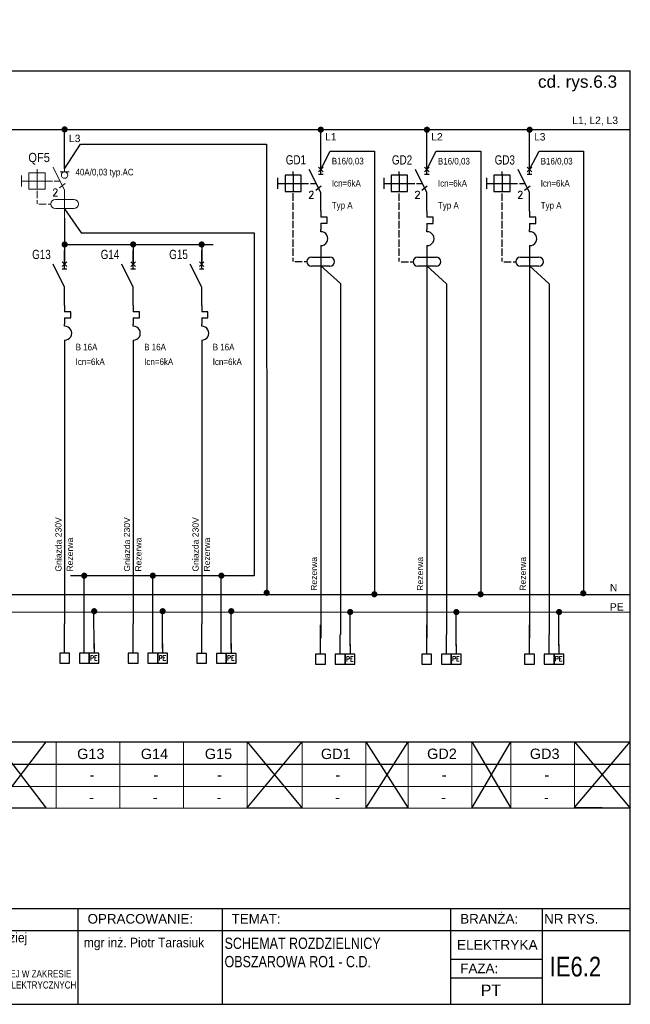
# Model space of a CAD drawing. Header units: millimetres. Extents: x 83969 to 164243, y -22860 to 4849.
# Tile 20 of 116: x 163560 to 163609, y -22523 to -22443. Entities that reach past the tile are written whole.
import ezdxf
from ezdxf.enums import TextEntityAlignment as Align

# ---------------------------------------------------------------- set-up
doc = ezdxf.new("R2010")
doc.units = ezdxf.units.MM
doc.linetypes.add('DASHED', pattern=[19.05, 12.7, -6.35])
doc.layers.get('0').update_dxf_attribs({"color": 251, "lineweight": 0})
for name, color, linetype in [('! GB N', 5, 'Continuous'), ('! GB Odbiory', 7, 'Continuous'), ('! GB Opis', 7, 'Continuous'), ('! GB PE', 96, 'Continuous'), ('! GB Przewody', 7, 'Continuous'), ('! GB Zabezpieczenia', 7, 'Continuous'), ('!TABELKA', 7, 'Continuous'), ('2DE_TXTART', 7, 'Continuous'), ('2DE_TXTCAR', 7, 'Continuous'), ('2DE_TXTFUN', 7, 'Continuous'), ('2DE_TXTLNK', 7, 'Continuous'), ('2DE_TXTMAN', 7, 'Continuous'), ('2DE_TXTNUM', 7, 'Continuous'), ('2DE_TXTORD', 7, 'Continuous'), ('2DE_TXTOTH', 7, 'Continuous'), ('2DE_TXTPFN', 7, 'Continuous'), ('2DE_TXTPIN', 7, 'Continuous'), ('B_strefy', 253, 'Continuous'), ('ROZDZIELNICE', 7, 'Continuous')]:
    doc.layers.add(name, color=color, linetype=linetype)
for name, color, linetype, lineweight in [('2DE_OBJ_Hager', 7, 'Continuous', 18), ('E_schematy 2', 3, 'Continuous', 20), ('E_TXT', 3, 'Continuous', 25), ('TABELA', 7, 'Continuous', 0)]:
    doc.layers.add(name, color=color, linetype=linetype, lineweight=lineweight)
doc.styles.add('Arial', font='arial.ttf')
doc.styles.add('CP_ATTR', font='ROMANS.SHX')
doc.styles.add('CP_ELATT', font='cp_simplex.shx')
doc.styles.add('CP_ELATT_IT', font='cp_simplex.shx', dxfattribs={"oblique": 15})
doc.styles.add('Romans', font='romans.shx', dxfattribs={"width": 0.8})
doc.styles.get("Standard").update_dxf_attribs({"font": 'arial.ttf'})

# ---------------------------------------------------------------- blocks, each defined once
blk = doc.blocks.new('ramka A4')
at = {"linetype": 'ByBlock', "ltscale": 10}
blk.add_line((7.46, 199.45), (7.46, 205.66), dxfattribs=at)
for p, q in [((0.08, 0), (0.08, 195)), ((0.08, 195), (287.46, 195)), ((287.46, 0), (287.46, 195)), ((0.08, 20), (287.46, 20)), ((89.13, 20), (89.13, 0)), ((130.5, 20), (130.5, 0)), ((172.08, 20), (172.08, 0)), ((202.17, 20), (202.17, 0)), ((249.93, 20), (249.93, 0)), ((269.04, 20), (269.04, 0)), ((0.08, 15.39), (287.46, 15.39)), ((0.08, 0), (287.46, 0))]:
    blk.add_line(p, q)
for points in [[(249.93, 9.44), (269.04, 9.44)], [(249.93, 5.53), (269.04, 5.53)]]:
    blk.add_lwpolyline(points)
at = {"layer": '!TABELKA', "style": 'Arial'}
for s, height, width, p in [('DOSTOSOWANIE BUDYNKU DO OBOWIĄZUJĄCYCH PRZEPISÓW  Z ZAKRESU ', 1.9, 0.8, (1.3, 12.7)), ('mgr inż. Ireneusz Lewczuk', 2, 0.9, (89.41, 12.16)), ('mgr inż. Wiesław Kołodziej', 2, 0.9, (131.59, 12.94)), ('OCHRONY P.POŻ  w ramach zadania p/n:  „Modernizacja obiektów użytkowanych przez ', 1.9, 0.8, (1.3, 10.19)), ('mgr inż. Piotr Tarasiuk', 2, 0.9, (173.3, 11.9)), ('MAZ/0390/POOE/08', 2, 0.9, (89.3, 8.42)), ('MAZ/0315/POOE/15', 2, 0.9, (131.47, 9.06)), ('Mazowiecki Urząd Wojewódzki w Warszawie” ul. 11go Listopada 2; 05-220 Zielonka ', 1.9, 0.8, (1.3, 7.67)), ('DZ. EW. NR 7; 8; 9; 10; 11; 12; 13; 14 obr. 5-20-07 nr obrębu: 0030; nazwa jedn: 143404_1', 1.9, 0.8, (1.3, 4.84)), ('W SPECJALNOŚCI INSTALACYJNEJ W ZAKRESIE ', 1.5, 0.8, (89.57, 5.62)), ('W SPECJALNOŚCI INSTALACYJNEJ W ZAKRESIE ', 1.5, 0.8, (131.3, 5.62)), ('SIECI, INSTALACJI I URZĄDZEŃ ELEKTRYCZNYCH ', 1.5, 0.8, (89.57, 3.29)), ('SIECI, INSTALACJI I URZĄDZEŃ ELEKTRYCZNYCH ', 1.5, 0.8, (131.3, 3.29)), ('I ELEKTROENERGETYCZNYCH', 1.5, 0.8, (89.57, 1.22)), ('I ELEKTROENERGETYCZNYCH', 1.5, 0.8, (131.3, 1.22))]:
    blk.add_text(s, height=height, dxfattribs=dict(at, width=width)).set_placement(p)
at = {"style": 'Arial'}
for s, p in [('OBIEKT:', (1.49, 16.86)), ('PROJEKTANT:', (91.09, 16.86)), ('SPRZWDZAJĄCY:', (132.8, 16.86)), ('OPRACOWANIE:', (174.08, 16.86)), ('TEMAT:', (204.17, 16.86)), ('BRANŻA:', (251.93, 16.86)), ('NR RYS.', (269.46, 16.86)), ('FAZA:', (251.94, 6.5))]:
    blk.add_text(s, height=2, dxfattribs=at).set_placement(p)
blk = doc.blocks.new('cpelv_niec07_ns0025h')
for p, q in [((0, 2.5), (0, 7.5)), ((-7.5, 2.2), (-7.5, 3.2)), ((0, -2.5), (-3.12, 3.75)), ((0.62, 4.38), (-0.63, 3.12)), ((-0.63, 4.38), (0.62, 3.12)), ((-11.7, 1.5), (-11.7, -1.5)), ((-11.7, 0), (-9.7, 0)), ((-9.7, 0), (-5.3, 0)), ((-7.5, 2.2), (-7.5, -2.2)), ((-5.3, 0), (-3.3, 0)), ((-2.8, 0), (-1.25, 0)), ((-0.63, 2.5), (0.62, 2.5)), ((-1.36, -1.85), (0.11, -0.65)), ((0, -7.5), (0, -2.5)), ((-7.5, -4.7), (-7.5, -2.7)), ((-7.5, -7.2), (-7.5, -5.2)), ((-7.5, -9.7), (-7.5, -7.7)), ((0, -7.5), (0, -9.15)), ((-7.5, -12.2), (-7.5, -10.2)), ((1.7, -9.15), (0, -9.15)), ((1.7, -10.85), (1.7, -9.15)), ((-7.5, -14.7), (-7.5, -12.7)), ((0, -10.85), (1.7, -10.85)), ((0, -10.85), (0, -12.5)), ((0, -13.12), (0, -12.5)), ((-7.5, -17.2), (-7.5, -15.2)), ((-7.5, -19.7), (-7.5, -17.7)), ((0, -16.87), (0, -17.5)), ((0, -17.5), (0, -25)), ((-7.5, -21.2), (-7.5, -20.2)), ((-7, -21.25), (-5, -21.25)), ((-4.5, -21.25), (-3.75, -21.25)), ((-2.5, -20), (2.5, -20)), ((2.5, -22.5), (-2.5, -22.5))]:
    blk.add_line(p, q)
blk.add_lwpolyline([(-9.7, -2.2), (-5.3, -2.2), (-5.3, 2.2), (-9.7, 2.2)], close=True)
for centre, radius, start, end in [((0.06, -15), 1.88, 268.2798, 91.7202), ((-2.5, -21.25), 1.25, 90, 270), ((2.5, -21.25), 1.25, 270, 90)]:
    blk.add_arc(centre, radius, start, end)
at = {"style": 'CP_ATTR'}
blk.add_text('2', height=2, dxfattribs=at).set_placement((-3.4, -4.09))
at = {"linetype": 'ByBlock', "style": 'CP_ELATT_IT', "flags": 9}
for tag in ['VOLTAGE', 'IP', 'CURRENT', 'EL-STATUS', 'POWER', 'PRODUCT-TYPE', 'NUMBER', 'GROUP', 'NAME']:
    blk.add_attdef(tag, (1, 0.94), '', height=0.1, dxfattribs=at)
at = {"layer": '2DE_TXTART', "linetype": 'ByBlock', "style": 'CP_ELATT', "width": 0.9, "flags": 8}
blk.add_attdef('ARTICLE', (3, 5.14), '', height=1.8, dxfattribs=at)
at = {"layer": '2DE_TXTCAR', "linetype": 'ByBlock', "style": 'CP_ELATT', "width": 0.8, "flags": 8}
blk.add_attdef('CHARACTER', text='', height=2.5, dxfattribs=at).set_placement((-10, -6.86), align=Align.RIGHT)
at = {"layer": '2DE_TXTFUN', "linetype": 'ByBlock', "style": 'CP_ELATT', "width": 0.9, "flags": 8}
blk.add_attdef('FUNCTION', (3, -3.86), '', height=1.8, dxfattribs=at)
at = {"layer": '2DE_TXTLNK', "linetype": 'ByBlock', "style": 'CP_ELATT_IT', "oblique": 15, "width": 0.8, "flags": 8}
blk.add_attdef('LINK', text='', height=2.5, dxfattribs=at).set_placement((-10, -10.86), align=Align.RIGHT)
at = {"layer": '2DE_TXTMAN', "linetype": 'ByBlock', "style": 'CP_ELATT', "width": 0.9, "flags": 8}
blk.add_attdef('PRODUCER', (3, 2.14), '', height=1.8, dxfattribs=at)
at = {"layer": '2DE_TXTNUM', "linetype": 'ByBlock', "style": 'CP_ELATT', "width": 0.8, "flags": 8}
blk.add_attdef('TAG', text='', height=2.5, dxfattribs=at).set_placement((-4, 5.14), align=Align.RIGHT)
at = {"layer": '2DE_TXTORD', "linetype": 'ByBlock', "style": 'CP_ELATT', "width": 0.9, "flags": 8}
blk.add_attdef('ORDER-NO', (3, -0.86), '', height=1.8, dxfattribs=at)
at = {"layer": '2DE_TXTOTH', "linetype": 'ByBlock', "style": 'CP_ELATT', "width": 0.9, "flags": 8}
blk.add_attdef('OTHER', (3, -6.86), '', height=1.8, dxfattribs=at)
at = {"layer": '2DE_TXTPFN', "linetype": 'ByBlock', "style": 'CP_ELATT', "width": 0.8, "flags": 8}
blk.add_attdef('CF1', (0.5, 8), '', height=1.8, dxfattribs=at)
blk.add_attdef('CF2', text='', height=1.8, dxfattribs=at).set_placement((0.5, -25.5), align=Align.TOP_LEFT)
at = {"layer": '2DE_TXTPIN', "linetype": 'ByBlock', "style": 'CP_ELATT', "width": 0.8, "flags": 8}
blk.add_attdef('CP1', (-0.8, 5.5), '', height=1.8, rotation=90, dxfattribs=at)
blk.add_attdef('CP2', text='', height=1.8, rotation=90, dxfattribs=at).set_placement((-0.8, -24), align=Align.RIGHT)
blk = doc.blocks.new('LISTWA 1_N_PE')
for p, q in [((0, -24), (0, 0)), ((16, -24), (16, -8)), ((24, -16), (24, -24))]:
    blk.add_line(p, q)
for points in [[(-4, -32), (4, -32), (4, -24), (-4, -24)], [(12, -32), (20, -32), (20, -24), (12, -24)], [(20, -32), (28, -32), (28, -24), (20, -24)]]:
    blk.add_lwpolyline(points, close=True)
at = {"style": 'Romans', "width": 0.8}
blk.add_text('PE', height=4, dxfattribs=at).set_placement((20.73, -29.79))
at = {"width": 0.75}
blk.add_attdef('N', (12.85, -30.3), '', height=4, dxfattribs=at)
for tag, p in [('PRZEWÓD', (-4.36, -39.93)), ('MOC', (6.8, -47.63))]:
    blk.add_attdef(tag, p, '', height=4.75)
at = {"flags": 4}
blk.add_attdef('NR ', (9.64, -55.59), '', height=4.75, dxfattribs=at)
blk = doc.blocks.new('cpelv_niec07_ns0026h')
for p, q in [((0, 2.5), (0, 7.5)), ((0, -2.5), (-3.12, 3.75)), ((0.62, 4.38), (-0.63, 3.12)), ((-0.63, 4.38), (0.62, 3.12)), ((-0.63, 2.5), (0.62, 2.5)), ((0, -7.5), (0, -2.5)), ((0, -7.5), (0, -9.15)), ((1.7, -9.15), (0, -9.15)), ((1.7, -10.85), (1.7, -9.15)), ((0, -10.85), (1.7, -10.85)), ((0, -10.85), (0, -12.5)), ((0, -13.12), (0, -12.5)), ((0, -16.87), (0, -17.5))]:
    blk.add_line(p, q)
at = {"linetype": 'Continuous'}
blk.add_line((0, -17.5), (0, -22.5), dxfattribs=at)
blk.add_arc((0.06, -15), 1.88, 268.2798, 91.7202)
at = {"linetype": 'ByBlock', "style": 'CP_ELATT_IT', "flags": 9}
for tag in ['VOLTAGE', 'IP', 'CURRENT', 'EL-STATUS', 'POWER', 'PRODUCT-TYPE', 'NUMBER', 'GROUP', 'NAME']:
    blk.add_attdef(tag, (1, 0.94), '', height=0.1, dxfattribs=at)
at = {"layer": '2DE_TXTART', "linetype": 'ByBlock', "style": 'CP_ELATT', "width": 0.9, "flags": 8}
blk.add_attdef('ARTICLE', (3, 5.14), '', height=1.8, dxfattribs=at)
at = {"layer": '2DE_TXTCAR', "linetype": 'ByBlock', "style": 'CP_ELATT', "width": 0.8, "flags": 8}
blk.add_attdef('CHARACTER', text='', height=2.5, dxfattribs=at).set_placement((-4, -6.86), align=Align.RIGHT)
at = {"layer": '2DE_TXTFUN', "linetype": 'ByBlock', "style": 'CP_ELATT', "width": 0.9, "flags": 8}
blk.add_attdef('FUNCTION', (3, -3.86), '', height=1.8, dxfattribs=at)
at = {"layer": '2DE_TXTLNK', "linetype": 'ByBlock', "style": 'CP_ELATT_IT', "oblique": 15, "width": 0.8, "flags": 8}
blk.add_attdef('LINK', text='', height=2.5, dxfattribs=at).set_placement((-4, -10.86), align=Align.RIGHT)
at = {"layer": '2DE_TXTMAN', "linetype": 'ByBlock', "style": 'CP_ELATT', "width": 0.9, "flags": 8}
blk.add_attdef('PRODUCER', (3, 2.14), '', height=1.8, dxfattribs=at)
at = {"layer": '2DE_TXTNUM', "linetype": 'ByBlock', "style": 'CP_ELATT', "width": 0.8, "flags": 8}
blk.add_attdef('TAG', text='', height=2.5, dxfattribs=at).set_placement((-4, 5.14), align=Align.RIGHT)
at = {"layer": '2DE_TXTORD', "linetype": 'ByBlock', "style": 'CP_ELATT', "width": 0.9, "flags": 8}
blk.add_attdef('ORDER-NO', (3, -0.86), '', height=1.8, dxfattribs=at)
at = {"layer": '2DE_TXTOTH', "linetype": 'ByBlock', "style": 'CP_ELATT', "width": 0.9, "flags": 8}
blk.add_attdef('OTHER', (3, -6.86), '', height=1.8, dxfattribs=at)
at = {"layer": '2DE_TXTPFN', "linetype": 'ByBlock', "style": 'CP_ELATT', "width": 0.8, "flags": 8}
blk.add_attdef('CF1', (0.5, 8), '', height=1.8, dxfattribs=at)
blk.add_attdef('CF2', text='', height=1.8, dxfattribs=at).set_placement((0.5, -23), align=Align.TOP_LEFT)
at = {"layer": '2DE_TXTPIN', "linetype": 'ByBlock', "style": 'CP_ELATT', "width": 0.8, "flags": 8}
blk.add_attdef('CP1', (-0.8, 5.5), '', height=1.8, rotation=90, dxfattribs=at)
blk.add_attdef('CP2', text='', height=1.8, rotation=90, dxfattribs=at).set_placement((-0.8, -20.5), align=Align.RIGHT)
blk = doc.blocks.new('A$C61F7E6F3')
blk.add_line((-37.5, 0), (37.5, 0))
blk.add_circle((0, -26.5), 26.5)
blk = doc.blocks.new('cpelv_eiec07_ns0023_p1')
for p, q in [((0, 7.5), (0, 2.5)), ((-7.5, 2.2), (-7.5, 3.2)), ((0, -2.5), (-3.12, 3.75)), ((-11.7, 1.5), (-11.7, -1.5)), ((-11.7, 0), (-9.7, 0)), ((-9.7, 0), (-5.3, 0)), ((-7.5, 2.2), (-7.5, -2.2)), ((-5.3, 0), (-3.3, 0)), ((-2.8, 0), (-1.25, 0)), ((-1.36, -1.85), (0.11, -0.65)), ((0, -2.5), (0, -10)), ((-7.5, -4.7), (-7.5, -2.7)), ((-7.5, -6.2), (-7.5, -5.2)), ((-2.5, -5), (2.5, -5)), ((-7, -6.25), (-5, -6.25)), ((-4.5, -6.25), (-3.75, -6.25)), ((2.5, -7.5), (-2.5, -7.5))]:
    blk.add_line(p, q)
blk.add_lwpolyline([(-9.7, -2.2), (-5.3, -2.2), (-5.3, 2.2), (-9.7, 2.2)], close=True)
for centre, start, end in [((-2.5, -6.25), 90, 270), ((2.5, -6.25), 270, 90)]:
    blk.add_arc(centre, 1.25, start, end)
at = {"xscale": 0.03333333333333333, "yscale": 0.03333333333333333, "zscale": 0.03333333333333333}
blk.add_blockref('A$C61F7E6F3', (0, 2.5), dxfattribs=at)
at = {"style": 'CP_ATTR'}
blk.add_text('2', height=2, dxfattribs=at).set_placement((-3.4, -4.09))
at = {"linetype": 'ByBlock', "style": 'CP_ELATT', "flags": 9}
for tag in ['VOLTAGE', 'TEXT_01', 'NAME', 'GROUP', 'NUMBER', 'PRODUCT-TYPE', 'POWER', 'EL-STATUS', 'CURRENT', 'IP', 'PRODUCER']:
    blk.add_attdef(tag, (1, -1.56), '', height=0.1, dxfattribs=at)
at = {"layer": '2DE_TXTART', "linetype": 'ByBlock', "style": 'CP_ELATT', "width": 0.6, "flags": 8}
for tag, p in [('ARTICLE', (4, 3.55)), ('ARTICLE-1', (4, 0.55)), ('ARTICLE-2', (4, -2.45))]:
    blk.add_attdef(tag, p, '', height=1.8, dxfattribs=at)
at = {"layer": '2DE_TXTCAR', "linetype": 'ByBlock', "style": 'CP_ELATT', "width": 0.6, "flags": 8}
blk.add_attdef('CHARACTER', text='', height=1.8, dxfattribs=at).set_placement((-9, -5.45), align=Align.RIGHT)
at = {"layer": '2DE_TXTFUN', "linetype": 'ByBlock', "style": 'CP_ELATT', "width": 0.6, "flags": 8}
blk.add_attdef('FUNCTION', (4, -5.45), '', height=1.8, dxfattribs=at)
at = {"layer": '2DE_TXTLNK', "linetype": 'ByBlock', "style": 'CP_ELATT_IT', "oblique": 15, "width": 0.6, "flags": 8}
blk.add_attdef('LINK', text='', height=1.8, dxfattribs=at).set_placement((-9, -8.45), align=Align.RIGHT)
at = {"layer": '2DE_TXTNUM', "linetype": 'ByBlock', "style": 'CP_ELATT', "width": 0.6, "flags": 8}
blk.add_attdef('TAG', text='', height=2.5, dxfattribs=at).set_placement((-4, 5.14), align=Align.RIGHT)
at = {"layer": '2DE_TXTORD', "linetype": 'ByBlock', "style": 'CP_ELATT', "width": 0.6, "flags": 8}
blk.add_attdef('ORDER-NO', (4, 6.55), '', height=1.8, dxfattribs=at)
at = {"layer": '2DE_TXTOTH', "linetype": 'ByBlock', "style": 'CP_ELATT', "width": 0.6, "flags": 8}
blk.add_attdef('OTHER', (4, -8.45), '', height=1.8, dxfattribs=at)
at = {"layer": '2DE_TXTPFN', "linetype": 'ByBlock', "style": 'CP_ELATT', "width": 0.6, "flags": 8}
blk.add_attdef('CF1', (0.5, 8), '', height=1.8, dxfattribs=at)
blk.add_attdef('CF2', text='', height=1.8, dxfattribs=at).set_placement((0.5, -10.5), align=Align.TOP_LEFT)
at = {"layer": '2DE_TXTPIN', "linetype": 'ByBlock', "style": 'CP_ELATT', "width": 0.6, "flags": 8}
blk.add_attdef('CP1', (-0.8, 5.5), '', height=1.8, rotation=90, dxfattribs=at)
blk.add_attdef('CP2', text='', height=1.8, rotation=90, dxfattribs=at).set_placement((-0.8, -9), align=Align.RIGHT)

msp = doc.modelspace()

# ---------------------------------------------------------------- linework, layer by layer
at = {"layer": '! GB N', "ltscale": 2}
msp.add_line((163497.317, -22490.076), (163609.396, -22490.076), dxfattribs=at)
at = {"layer": '! GB N'}
for points in [[(163563.309, -22455.41), (163564.603, -22453.412), (163579.767, -22453.414), (163579.773, -22489.952)], [(163584.175, -22455.473), (163584.941, -22453.977), (163588.558, -22453.977), (163588.56, -22490.076)], [(163592.824, -22455.478), (163593.59, -22453.982), (163597.206, -22453.982), (163597.209, -22490.076)], [(163601.195, -22455.478), (163601.96, -22453.982), (163605.577, -22453.982), (163605.579, -22490.076)], [(163563.309, -22458.675), (163564.663, -22460.629), (163578.743, -22460.629), (163578.743, -22488.559), (163563.784, -22488.559)], [(163584.175, -22463.317), (163585.775, -22464.766), (163585.775, -22493.352)], [(163592.824, -22463.322), (163594.424, -22464.771), (163594.424, -22493.357)], [(163601.195, -22463.322), (163602.795, -22464.771), (163602.795, -22493.357)]]:
    msp.add_lwpolyline(points, dxfattribs=at)
at = {"layer": '! GB N', "color": 5, "linetype": 'DASHED', "ltscale": 2, "const_width": 0.25}
for points in [[(163564.786, -22488.556, 1), (163565.036, -22488.556, 1)], [(163570.37, -22488.556, 1), (163570.62, -22488.556, 1)], [(163575.954, -22488.556, 1), (163576.204, -22488.556, 1)], [(163579.648, -22489.952, 1), (163579.898, -22489.952, 1)], [(163588.421, -22490.068, 1), (163588.671, -22490.068, 1)], [(163597.07, -22490.068, 1), (163597.32, -22490.068, 1)], [(163605.439, -22489.99, 1), (163605.689, -22489.99, 1)]]:
    msp.add_lwpolyline(points, format="xyb", close=True, dxfattribs=at)
at = {"layer": '! GB PE', "ltscale": 2}
msp.add_line((163497.317, -22491.508), (163609.396, -22491.517), dxfattribs=at)
at = {"layer": '! GB Przewody'}
for p, q in [((163563.309, -22454.156), (163563.309, -22452.167)), ((163563.309, -22455.41), (163563.309, -22452.292)), ((163563.309, -22459.425), (163563.309, -22463.181)), ((163563.309, -22461.576), (163575.415, -22461.576)), ((163568.893, -22461.576), (163568.893, -22463.181)), ((163574.476, -22461.576), (163574.476, -22463.181)), ((163563.309, -22471.053), (163563.309, -22492.482)), ((163568.893, -22471.053), (163568.893, -22492.482)), ((163574.476, -22471.053), (163574.476, -22492.482))]:
    msp.add_line(p, q, dxfattribs=at)
at = {"layer": '! GB Przewody', "const_width": 0.25}
for points in [[(163563.184, -22452.203, 1), (163563.434, -22452.203, 1)], [(163584.05, -22452.221, 1), (163584.3, -22452.221, 1)], [(163592.699, -22452.227, 1), (163592.949, -22452.227, 1)], [(163601.07, -22452.227, 1), (163601.32, -22452.227, 1)], [(163563.184, -22461.576, 1), (163563.434, -22461.576, 1)], [(163568.768, -22461.576, 1), (163569.018, -22461.576, 1)], [(163574.351, -22461.576, 1), (163574.601, -22461.576, 1)], [(163565.59, -22491.449, 1), (163565.84, -22491.449, 1)], [(163571.173, -22491.449, 1), (163571.423, -22491.449, 1)], [(163576.757, -22491.449, 1), (163577.007, -22491.449, 1)], [(163586.45, -22491.518, 1), (163586.7, -22491.518, 1)], [(163595.099, -22491.518, 1), (163595.349, -22491.518, 1)], [(163603.47, -22491.518, 1), (163603.72, -22491.518, 1)]]:
    msp.add_lwpolyline(points, format="xyb", close=True, dxfattribs=at)
at = {"layer": '! GB Przewody'}
for points in [[(163497.286, -22452.221), (163609.396, -22452.221)], [(163584.175, -22455.848), (163584.175, -22452.346)], [(163592.824, -22455.853), (163592.824, -22452.352)], [(163601.195, -22455.853), (163601.195, -22452.352)], [(163584.175, -22462.108), (163584.175, -22493.65)], [(163592.824, -22462.108), (163592.824, -22493.65)], [(163601.195, -22462.108), (163601.195, -22493.65)], [(163564.909, -22493.282), (163564.909, -22488.556)], [(163570.493, -22493.282), (163570.493, -22488.556)], [(163576.076, -22493.282), (163576.076, -22488.556)], [(163565.709, -22494.482), (163565.702, -22491.387)], [(163571.293, -22494.482), (163571.286, -22491.387)], [(163576.876, -22494.482), (163576.87, -22491.387)], [(163586.56, -22494.268), (163586.56, -22491.655)], [(163595.208, -22494.268), (163595.208, -22491.655)], [(163603.579, -22494.268), (163603.579, -22491.655)]]:
    msp.add_lwpolyline(points, dxfattribs=at)
at = {"layer": 'B_strefy', "color": 7, "linetype": 'Continuous'}
msp.add_line((163497.317, -22503.9), (163609.396, -22503.9), dxfattribs=at)
at = {"layer": 'E_schematy 2', "color": 7, "linetype": 'Continuous'}
for p, q in [((163562.624, -22502.095), (163562.624, -22507.461)), ((163567.812, -22502.095), (163567.812, -22507.461)), ((163573, -22502.095), (163573, -22507.461)), ((163578.188, -22502.095), (163578.188, -22507.461)), ((163582.654, -22502.095), (163582.654, -22507.497)), ((163587.842, -22502.095), (163587.842, -22507.461)), ((163587.842, -22502.095), (163587.842, -22507.497)), ((163591.303, -22502.088), (163591.303, -22507.497)), ((163596.491, -22502.095), (163596.491, -22507.454)), ((163596.491, -22502.095), (163596.491, -22507.497)), ((163599.674, -22502.095), (163599.674, -22507.497)), ((163604.862, -22502.095), (163604.862, -22507.454)), ((163604.862, -22502.095), (163604.862, -22507.497)), ((163497.317, -22503.9), (163609.396, -22503.9)), ((163497.317, -22503.9), (163609.396, -22503.9)), ((163497.317, -22505.73), (163609.396, -22505.73)), ((163497.317, -22507.497), (163609.396, -22507.497))]:
    msp.add_line(p, q, dxfattribs=at)
at = {"layer": 'ROZDZIELNICE'}
for points in [[(163497.317, -22502.095), (163609.396, -22502.095)], [(163557.663, -22502.095), (163561.801, -22507.497), (163557.663, -22507.497), (163561.801, -22502.095)], [(163578.188, -22502.095), (163582.654, -22507.497), (163578.188, -22507.461), (163582.654, -22502.095)], [(163587.842, -22502.095), (163591.303, -22507.497), (163587.842, -22507.497), (163591.303, -22502.088)], [(163596.491, -22502.095), (163599.674, -22507.497), (163596.491, -22507.497), (163599.67, -22502.095)], [(163604.862, -22502.095), (163609.396, -22507.497), (163604.862, -22507.454), (163609.396, -22502.095)]]:
    msp.add_lwpolyline(points, dxfattribs=at)

# ---------------------------------------------------------------- block references
at = {"layer": '! GB Odbiory', "xscale": 0.1, "yscale": 0.1, "zscale": 0.1}
for p in [(163563.309, -22492.482), (163568.893, -22492.482), (163574.476, -22492.483), (163584.16, -22492.559), (163592.808, -22492.552), (163601.179, -22492.552)]:
    msp.add_blockref('LISTWA 1_N_PE', p, dxfattribs=at)
at = {"layer": '! GB Zabezpieczenia', "xscale": 0.3, "yscale": 0.3, "zscale": 0.3}
for p, values in [((163584.175, -22456.598), {'TAG': 'GD1', 'OTHER': 'Typ A', 'ORDER-NO': 'Icn=6kA', 'ARTICLE': 'B16/0,03'}), ((163592.824, -22456.603), {'TAG': 'GD2', 'OTHER': 'Typ A', 'ORDER-NO': 'Icn=6kA', 'ARTICLE': 'B16/0,03'}), ((163601.195, -22456.603), {'TAG': 'GD3', 'OTHER': 'Typ A', 'ORDER-NO': 'Icn=6kA', 'ARTICLE': 'B16/0,03'})]:
    msp.add_blockref('cpelv_niec07_ns0025h', p, dxfattribs=at).add_auto_attribs(values)
at = {"layer": '! GB Zabezpieczenia'}
ref = msp.add_blockref('cpelv_niec07_ns0026h', (163563.309, -22464.306), dxfattribs=dict(at, xscale=0.3, yscale=0.3, zscale=0.3))
ref.add_attrib('TAG', 'G13', dxfattribs={"layer": '2DE_TXTNUM', "color": 7, "linetype": 'ByBlock', "height": 0.75, "style": 'CP_ELATT', "width": 0.8, "flags": 8}).set_placement((163562.18, -22462.762), align=Align.RIGHT)
ref.add_attrib('ARTICLE', 'B 16A', (163564.209, -22470.203), dxfattribs={"layer": '2DE_TXTART', "color": 7, "linetype": 'ByBlock', "height": 0.54, "style": 'CP_ELATT', "width": 0.9, "flags": 8})
ref.add_attrib('PRODUCER', 'Icn=6kA', (163564.209, -22471.401), dxfattribs={"layer": '2DE_TXTMAN', "color": 7, "linetype": 'ByBlock', "height": 0.54, "style": 'CP_ELATT', "width": 0.9, "flags": 8})
ref = msp.add_blockref('cpelv_niec07_ns0026h', (163568.893, -22464.306), dxfattribs=dict(at, xscale=0.3, yscale=0.3, zscale=0.3))
ref.add_attrib('TAG', 'G14', dxfattribs={"layer": '2DE_TXTNUM', "color": 7, "linetype": 'ByBlock', "height": 0.75, "style": 'CP_ELATT', "width": 0.8, "flags": 8}).set_placement((163567.764, -22462.762), align=Align.RIGHT)
ref.add_attrib('ARTICLE', 'B 16A', (163569.793, -22470.203), dxfattribs={"layer": '2DE_TXTART', "color": 7, "linetype": 'ByBlock', "height": 0.54, "style": 'CP_ELATT', "width": 0.9, "flags": 8})
ref.add_attrib('PRODUCER', 'Icn=6kA', (163569.793, -22471.401), dxfattribs={"layer": '2DE_TXTMAN', "color": 7, "linetype": 'ByBlock', "height": 0.54, "style": 'CP_ELATT', "width": 0.9, "flags": 8})
ref = msp.add_blockref('cpelv_niec07_ns0026h', (163574.476, -22464.306), dxfattribs=dict(at, xscale=0.3, yscale=0.3, zscale=0.3))
ref.add_attrib('TAG', 'G15', dxfattribs={"layer": '2DE_TXTNUM', "color": 7, "linetype": 'ByBlock', "height": 0.75, "style": 'CP_ELATT', "width": 0.8, "flags": 8}).set_placement((163573.348, -22462.762), align=Align.RIGHT)
ref.add_attrib('ARTICLE', 'B 16A', (163575.376, -22470.203), dxfattribs={"layer": '2DE_TXTART', "color": 7, "linetype": 'ByBlock', "height": 0.54, "style": 'CP_ELATT', "width": 0.9, "flags": 8})
ref.add_attrib('PRODUCER', 'Icn=6kA', (163575.376, -22471.401), dxfattribs={"layer": '2DE_TXTMAN', "color": 7, "linetype": 'ByBlock', "height": 0.54, "style": 'CP_ELATT', "width": 0.9, "flags": 8})
at = {"layer": '!TABELKA', "xscale": 0.3900000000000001, "yscale": 0.3900000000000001, "zscale": 0.3900000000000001}
msp.add_blockref('ramka A4', (163497.286, -22523.473), dxfattribs=at)
at = {"layer": '2DE_OBJ_Hager'}
ref = msp.add_blockref('cpelv_eiec07_ns0023_p1', (163563.309, -22456.406), dxfattribs=dict(at, xscale=0.3, yscale=0.3, zscale=0.3))
ref.add_attrib('ARTICLE', '40A/0,03 typ.AC', (163564.195, -22455.952), dxfattribs={"layer": '2DE_TXTART', "linetype": 'ByBlock', "height": 0.54, "style": 'CP_ELATT', "width": 0.9, "flags": 8})
ref.add_attrib('TAG', 'QF5', dxfattribs={"layer": '2DE_TXTNUM', "linetype": 'ByBlock', "height": 0.75, "style": 'CP_ELATT', "width": 0.9, "flags": 8}).set_placement((163562.109, -22454.865), align=Align.RIGHT)

# ---------------------------------------------------------------- texts
at = {"layer": '! GB N', "color": 5, "style": 'Arial'}
msp.add_text('N', height=0.6, dxfattribs=at).set_placement((163607.733, -22489.822))
at = {"layer": '! GB Opis', "style": 'Arial'}
msp.add_text('cd. rys.6.3', height=1, dxfattribs=at).set_placement((163608.318, -22448.808), align=Align.RIGHT)
for s, p in [('Gniazda 230V', (163563.056, -22488.221)), ('Gniazda 230V', (163568.64, -22488.219)), ('Gniazda 230V', (163574.224, -22488.219)), ('Rezerwa', (163563.985, -22488.218)), ('Rezerwa', (163569.569, -22488.219)), ('Rezerwa', (163575.152, -22488.219)), ('Rezerwa', (163583.868, -22489.791)), ('Rezerwa', (163592.516, -22489.784)), ('Rezerwa', (163600.887, -22489.784))]:
    msp.add_text(s, height=0.5, rotation=90, dxfattribs=at).set_placement(p)
at = {"layer": '! GB PE', "color": 96, "style": 'Arial'}
msp.add_text('PE', height=0.6, dxfattribs=at).set_placement((163607.733, -22491.402))
at = {"layer": '! GB Przewody', "style": 'Arial'}
msp.add_text('L1, L2, L3', height=0.6, dxfattribs=at).set_placement((163604.668, -22451.764))
at = {"layer": '! GB Zabezpieczenia', "color": 1, "linetype": 'Continuous', "style": 'Arial'}
for s, p in [('L3', (163563.664, -22453.234)), ('L1', (163584.531, -22453.099)), ('L2', (163593.179, -22453.104)), ('L3', (163601.55, -22453.104))]:
    msp.add_text(s, height=0.6, dxfattribs=at).set_placement(p)
at = {"layer": 'E_TXT', "color": 7, "linetype": 'Continuous', "style": 'Arial'}
for s, height, p in [('G13', 0.8438, (163564.328, -22503.494)), ('G14', 0.8438, (163569.516, -22503.494)), ('G15', 0.8438, (163574.732, -22503.494)), ('GD1', 0.8438, (163584.19, -22503.494)), ('GD2', 0.8438, (163592.839, -22503.487)), ('GD3', 0.8438, (163601.209, -22503.487)), ('-', 0.844, (163565.348, -22505.204)), ('-', 0.844, (163570.536, -22505.204)), ('-', 0.844, (163575.724, -22505.204)), ('-', 0.844, (163585.378, -22505.204)), ('-', 0.844, (163594.027, -22505.204)), ('-', 0.844, (163602.397, -22505.204)), ('-', 0.844, (163565.309, -22507.035)), ('-', 0.844, (163570.497, -22507.035)), ('-', 0.844, (163575.685, -22507.035)), ('-', 0.844, (163585.339, -22507.035)), ('-', 0.844, (163593.987, -22507.035)), ('-', 0.844, (163602.358, -22507.035))]:
    msp.add_text(s, height=height, dxfattribs=at).set_placement(p)
at = {"layer": 'TABELA', "style": 'Arial'}
for s, height, width, p in [('SCHEMAT ROZDZIELNICY ', 0.92198, 0.79, (163576.338, -22518.963)), ('OBSZAROWA RO1 - C.D.', 0.92198, 0.79, (163576.338, -22520.458)), ('IE6.2', 1.6065, 0.8, (163602.829, -22521.206))]:
    msp.add_text(s, height=height, dxfattribs=dict(at, width=width)).set_placement(p)
for s, height, p in [('ELEKTRYKA', 0.8, (163595.268, -22519.028)), ('PT', 0.922, (163597.22, -22522.786))]:
    msp.add_text(s, height=height, dxfattribs=at).set_placement(p)

doc.saveas('drawing.dxf')
